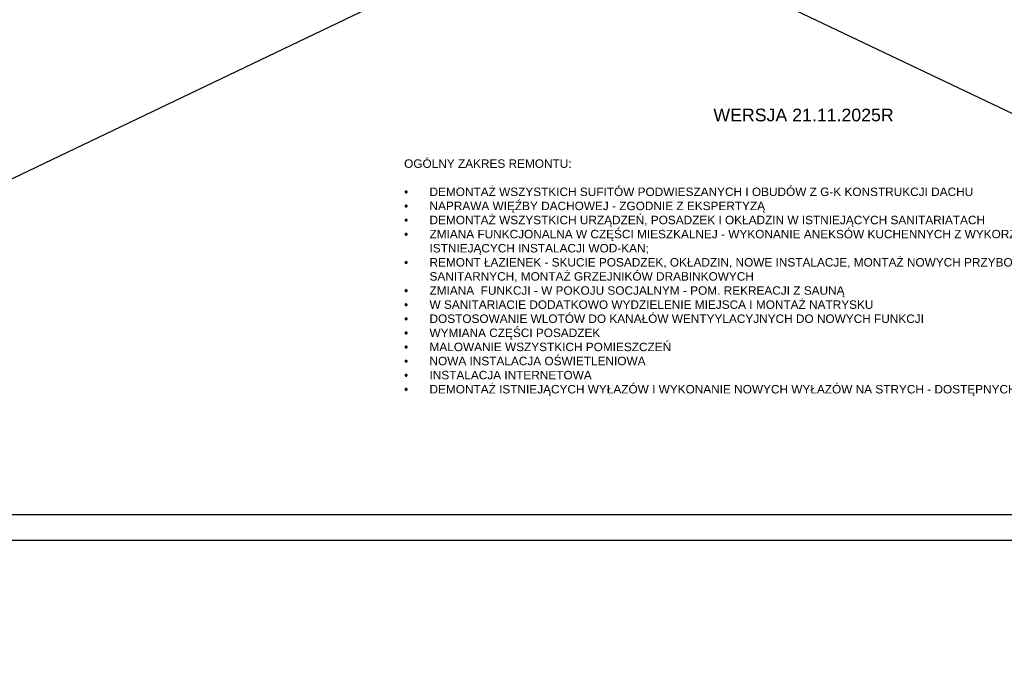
# Model space of a CAD drawing. Header units: millimetres. Extents: x 215282 to 249074, y 9058 to 27069.
# Tile 40 of 51: x 230962 to 233290, y 22158 to 23656. Entities that reach past the tile are written whole.
import ezdxf

# ---------------------------------------------------------------- set-up
doc = ezdxf.new("R2010")
doc.units = ezdxf.units.MM
doc.layers.add('01-HM_podstawowa', color=8, linetype='Continuous')
doc.layers.add('A_OPIS', color=7, linetype='Continuous')
doc.styles.add('ARIAL', font='arial.ttf')

msp = doc.modelspace()

# ---------------------------------------------------------------- linework, layer by layer
at = {"layer": '01-HM_podstawowa', "ltscale": 3}
for p, q in [((228602.58, 25676.65), (235774.58, 22259.28)), ((235842.24, 25625.9), (228602.58, 22157.77))]:
    msp.add_line(p, q, dxfattribs=at)
at = {"layer": 'A_OPIS'}
for points in [[(229217.87, 22425.65), (235217.87, 22425.65), (235217.87, 25395.65), (229217.87, 25395.65)], [(229467.87, 22485.65), (235157.87, 22485.65), (235157.87, 25335.65), (229467.87, 25335.65)]]:
    msp.add_lwpolyline(points, close=True, dxfattribs=at)

# ---------------------------------------------------------------- texts
at = {"layer": 'A_OPIS', "color": 10, "ltscale": 3, "insert": (232602.16, 23445.61), "char_height": 30, "width": 913.5771, "attachment_point": 1, "style": 'ARIAL'}
msp.add_mtext('WERSJA 21.11.2025R', dxfattribs=at)
at = {"layer": 'A_OPIS', "insert": (231871.16, 23325.69), "char_height": 20, "width": 1689.027, "attachment_point": 1, "style": 'ARIAL'}
msp.add_mtext('OGÓLNY ZAKRES REMONTU:\\P\\P\\pxi-3,l3,t3;{\\fSymbol|b0|i0|c2|p18;·^I}DEMONTAŻ WSZYSTKICH SUFITÓW PODWIESZANYCH I OBUDÓW Z G-K KONSTRUKCJI DACHU\\P{\\fSymbol|b0|i0|c2|p18;·^I}NAPRAWA WIĘŹBY DACHOWEJ - ZGODNIE Z EKSPERTYZĄ\\P{\\fSymbol|b0|i0|c2|p18;·^I}DEMONTAŻ WSZYSTKICH URZĄDZEŃ, POSADZEK I OKŁADZIN W ISTNIEJĄCYCH SANITARIATACH\\P{\\fSymbol|b0|i0|c2|p18;·^I}ZMIANA FUNKCJONALNA W CZĘŚCI MIESZKALNEJ - WYKONANIE ANEKSÓW KUCHENNYCH Z WYKORZYSTANIEM ISTNIEJĄCYCH INSTALACJI WOD-KAN;\\P{\\fSymbol|b0|i0|c2|p18;·^I}REMONT ŁAZIENEK - SKUCIE POSADZEK, OKŁADZIN, NOWE INSTALACJE, MONTAŻ NOWYCH PRZYBORÓW SANITARNYCH, MONTAŻ GRZEJNIKÓW DRABINKOWYCH\\P{\\fSymbol|b0|i0|c2|p18;·^I}ZMIANA  FUNKCJI - W POKOJU SOCJALNYM - POM. REKREACJI Z SAUNĄ\\P{\\fSymbol|b0|i0|c2|p18;·^I}W SANITARIACIE DODATKOWO WYDZIELENIE MIEJSCA I MONTAŻ NATRYSKU\\P{\\fSymbol|b0|i0|c2|p18;·^I}DOSTOSOWANIE WLOTÓW DO KANAŁÓW WENTYYLACYJNYCH DO NOWYCH FUNKCJI\\P{\\fSymbol|b0|i0|c2|p18;·^I}WYMIANA CZĘŚCI POSADZEK\\P{\\fSymbol|b0|i0|c2|p18;·^I}MALOWANIE WSZYSTKICH POMIESZCZEŃ\\P{\\fSymbol|b0|i0|c2|p18;·^I}NOWA INSTALACJA OŚWIETLENIOWA\\P{\\fSymbol|b0|i0|c2|p18;·^I}INSTALACJA INTERNETOWA\\P{\\fSymbol|b0|i0|c2|p18;·^I}DEMONTAŻ ISTNIEJĄCYCH WYŁAZÓW I WYKONANIE NOWYCH WYŁAZÓW NA STRYCH - DOSTĘPNYCH Z KOMUNIKACJI', dxfattribs=at)

doc.saveas('drawing.dxf')
